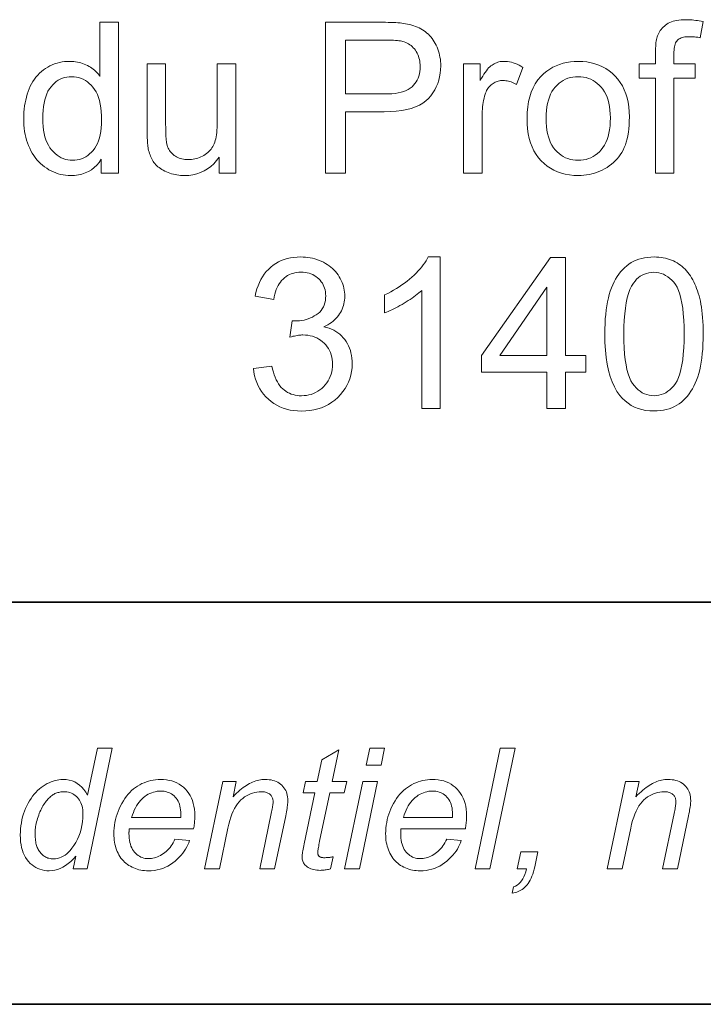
# Model space of a CAD drawing. Extents: x 10 to 410, y 10 to 287.
# Tile 8 of 23: x 317 to 329, y 10 to 26. Entities that reach past the tile are written whole.
import ezdxf

# ---------------------------------------------------------------- set-up
doc = ezdxf.new("R2010")
doc.units = 0

msp = doc.modelspace()

# ---------------------------------------------------------------- linework, layer by layer
at = {"color": 7, "lineweight": 35}
for p, q in [((409.96, 16.669), (269.696, 16.669)), ((365.393, 16.669), (269.696, 16.669)), ((10, 10), (410, 10))]:
    msp.add_line(p, q, dxfattribs=at)
at = {"color": 7, "lineweight": 13}
for points in [[(318.527, 23.78), (318.527, 24.009), (318.491, 23.958), (318.452, 23.912), (318.409, 23.871), (318.363, 23.836), (318.314, 23.807), (318.262, 23.782), (318.206, 23.764), (318.148, 23.75), (318.086, 23.742), (318.02, 23.739), (317.978, 23.74), (317.935, 23.744), (317.894, 23.75), (317.853, 23.758), (317.813, 23.769), (317.773, 23.782), (317.734, 23.798), (317.696, 23.816), (317.659, 23.836), (317.622, 23.859), (317.587, 23.883), (317.553, 23.91), (317.521, 23.939), (317.49, 23.969), (317.461, 24.002), (317.434, 24.036), (317.408, 24.072), (317.384, 24.11), (317.362, 24.15), (317.341, 24.192), (317.322, 24.235), (317.305, 24.28), (317.29, 24.326), (317.277, 24.373), (317.266, 24.422), (317.257, 24.472), (317.25, 24.523), (317.245, 24.575), (317.242, 24.629), (317.241, 24.684), (317.242, 24.738), (317.245, 24.79), (317.249, 24.842), (317.256, 24.893), (317.264, 24.943), (317.274, 24.991), (317.285, 25.039), (317.299, 25.086), (317.314, 25.131), (317.332, 25.176), (317.35, 25.219), (317.371, 25.26), (317.394, 25.299), (317.418, 25.336), (317.444, 25.371), (317.473, 25.404), (317.502, 25.435), (317.534, 25.463), (317.567, 25.49), (317.603, 25.515), (317.639, 25.537), (317.677, 25.557), (317.715, 25.575), (317.754, 25.59), (317.794, 25.603), (317.835, 25.613), (317.877, 25.622), (317.919, 25.627), (317.963, 25.631), (318.007, 25.632), (318.039, 25.631), (318.071, 25.629), (318.102, 25.626), (318.132, 25.621), (318.162, 25.615), (318.19, 25.607), (318.218, 25.598), (318.246, 25.588), (318.272, 25.576), (318.298, 25.563), (318.324, 25.549), (318.348, 25.534), (318.371, 25.518), (318.393, 25.501), (318.414, 25.484), (318.435, 25.465), (318.454, 25.446), (318.473, 25.426), (318.49, 25.405), (318.506, 25.383), (318.506, 26.28), (318.812, 26.28), (318.812, 23.78)], [(322.246, 23.78), (322.246, 26.28), (323.189, 26.28), (323.238, 26.28), (323.284, 26.279), (323.328, 26.278), (323.37, 26.276), (323.409, 26.274), (323.446, 26.272), (323.48, 26.268), (323.512, 26.265), (323.542, 26.261), (323.57, 26.256), (323.606, 26.25), (323.641, 26.242), (323.675, 26.233), (323.707, 26.223), (323.739, 26.212), (323.769, 26.2), (323.798, 26.186), (323.826, 26.172), (323.853, 26.156), (323.878, 26.14), (323.903, 26.122), (323.926, 26.102), (323.949, 26.082), (323.97, 26.06), (323.991, 26.036), (324.01, 26.011), (324.029, 25.985), (324.046, 25.958), (324.063, 25.929), (324.079, 25.898), (324.093, 25.867), (324.106, 25.835), (324.117, 25.802), (324.127, 25.769), (324.136, 25.735), (324.142, 25.701), (324.148, 25.666), (324.151, 25.63), (324.154, 25.594), (324.155, 25.557), (324.152, 25.494), (324.146, 25.434), (324.136, 25.375), (324.122, 25.318), (324.104, 25.263), (324.081, 25.21), (324.055, 25.159), (324.025, 25.11), (323.99, 25.063), (323.952, 25.017), (323.908, 24.975), (323.857, 24.938), (323.8, 24.905), (323.737, 24.876), (323.667, 24.852), (323.59, 24.832), (323.507, 24.816), (323.417, 24.805), (323.321, 24.799), (323.218, 24.797), (322.577, 24.797), (322.577, 23.78)], [(327.715, 23.78), (327.715, 25.353), (327.444, 25.353), (327.444, 25.591), (327.715, 25.591), (327.715, 25.784), (327.716, 25.82), (327.717, 25.853), (327.718, 25.885), (327.72, 25.915), (327.723, 25.943), (327.727, 25.969), (327.731, 25.993), (327.736, 26.016), (327.741, 26.036), (327.748, 26.055), (327.757, 26.079), (327.768, 26.101), (327.78, 26.123), (327.794, 26.143), (327.809, 26.163), (327.825, 26.182), (327.843, 26.2), (327.862, 26.217), (327.882, 26.233), (327.904, 26.249), (327.927, 26.263), (327.952, 26.275), (327.979, 26.286), (328.007, 26.296), (328.038, 26.304), (328.07, 26.311), (328.104, 26.316), (328.14, 26.32), (328.177, 26.322), (328.217, 26.323), (328.243, 26.323), (328.27, 26.322), (328.297, 26.32), (328.325, 26.318), (328.353, 26.315), (328.382, 26.312), (328.411, 26.308), (328.441, 26.303), (328.472, 26.298), (328.503, 26.292), (328.457, 26.024), (328.438, 26.028), (328.419, 26.031), (328.401, 26.033), (328.382, 26.035), (328.364, 26.037), (328.346, 26.039), (328.328, 26.04), (328.311, 26.041), (328.293, 26.041), (328.276, 26.041), (328.249, 26.041), (328.224, 26.039), (328.2, 26.036), (328.177, 26.032), (328.157, 26.027), (328.138, 26.02), (328.121, 26.012), (328.105, 26.003), (328.091, 25.993), (328.078, 25.982), (328.067, 25.969), (328.058, 25.954), (328.049, 25.937), (328.041, 25.917), (328.035, 25.896), (328.03, 25.873), (328.026, 25.847), (328.023, 25.82), (328.021, 25.79), (328.02, 25.758), (328.02, 25.591), (328.373, 25.591), (328.373, 25.353), (328.02, 25.353), (328.02, 23.78)], [(322.577, 25.092), (323.223, 25.092), (323.286, 25.093), (323.344, 25.096), (323.399, 25.102), (323.45, 25.111), (323.498, 25.121), (323.541, 25.135), (323.581, 25.15), (323.617, 25.168), (323.65, 25.188), (323.679, 25.211), (323.704, 25.236), (323.727, 25.263), (323.747, 25.291), (323.765, 25.322), (323.78, 25.355), (323.792, 25.389), (323.801, 25.426), (323.808, 25.464), (323.812, 25.505), (323.813, 25.547), (323.813, 25.578), (323.81, 25.608), (323.806, 25.637), (323.801, 25.665), (323.794, 25.693), (323.785, 25.719), (323.775, 25.744), (323.763, 25.769), (323.749, 25.793), (323.734, 25.815), (323.718, 25.837), (323.7, 25.857), (323.682, 25.876), (323.663, 25.893), (323.642, 25.908), (323.621, 25.922), (323.598, 25.935), (323.575, 25.946), (323.551, 25.955), (323.525, 25.963), (323.507, 25.967), (323.486, 25.971), (323.462, 25.974), (323.436, 25.977), (323.406, 25.98), (323.374, 25.982), (323.339, 25.983), (323.301, 25.984), (323.26, 25.985), (323.217, 25.985), (322.577, 25.985)], [(324.533, 23.78), (324.533, 25.591), (324.809, 25.591), (324.809, 25.317), (324.83, 25.354), (324.851, 25.389), (324.871, 25.42), (324.891, 25.45), (324.911, 25.477), (324.93, 25.501), (324.949, 25.522), (324.968, 25.541), (324.987, 25.557), (325.005, 25.571), (325.023, 25.582), (325.041, 25.593), (325.06, 25.602), (325.079, 25.61), (325.099, 25.617), (325.118, 25.622), (325.139, 25.627), (325.159, 25.63), (325.18, 25.632), (325.202, 25.632), (325.233, 25.631), (325.264, 25.628), (325.295, 25.623), (325.327, 25.616), (325.358, 25.607), (325.39, 25.597), (325.421, 25.584), (325.453, 25.569), (325.485, 25.552), (325.517, 25.533), (325.411, 25.248), (325.389, 25.261), (325.366, 25.272), (325.344, 25.282), (325.321, 25.291), (325.299, 25.298), (325.276, 25.304), (325.254, 25.309), (325.231, 25.312), (325.209, 25.314), (325.186, 25.315), (325.166, 25.314), (325.147, 25.313), (325.128, 25.31), (325.109, 25.305), (325.091, 25.3), (325.073, 25.293), (325.055, 25.285), (325.038, 25.276), (325.022, 25.266), (325.005, 25.254), (324.99, 25.242), (324.975, 25.228), (324.962, 25.214), (324.949, 25.199), (324.937, 25.182), (324.926, 25.165), (324.916, 25.147), (324.907, 25.128), (324.898, 25.107), (324.891, 25.086), (324.881, 25.053), (324.873, 25.02), (324.865, 24.985), (324.858, 24.951), (324.853, 24.915), (324.848, 24.879), (324.845, 24.842), (324.842, 24.805), (324.841, 24.767), (324.84, 24.728), (324.84, 23.78)], [(325.585, 24.686), (325.588, 24.784), (325.596, 24.877), (325.61, 24.964), (325.63, 25.046), (325.655, 25.124), (325.686, 25.195), (325.722, 25.262), (325.764, 25.324), (325.812, 25.38), (325.865, 25.431), (325.913, 25.469), (325.962, 25.503), (326.014, 25.534), (326.068, 25.56), (326.124, 25.582), (326.182, 25.6), (326.242, 25.614), (326.304, 25.624), (326.368, 25.63), (326.435, 25.632), (326.508, 25.63), (326.578, 25.622), (326.646, 25.61), (326.711, 25.593), (326.774, 25.571), (326.834, 25.544), (326.891, 25.512), (326.945, 25.476), (326.996, 25.434), (327.045, 25.387), (327.09, 25.337), (327.13, 25.282), (327.166, 25.224), (327.197, 25.162), (327.223, 25.096), (327.244, 25.027), (327.261, 24.953), (327.273, 24.876), (327.28, 24.796), (327.282, 24.711), (327.281, 24.643), (327.278, 24.577), (327.273, 24.515), (327.265, 24.456), (327.256, 24.399), (327.244, 24.346), (327.231, 24.295), (327.215, 24.247), (327.197, 24.203), (327.177, 24.161), (327.155, 24.122), (327.131, 24.085), (327.106, 24.049), (327.078, 24.015), (327.048, 23.983), (327.017, 23.953), (326.984, 23.925), (326.948, 23.898), (326.911, 23.873), (326.872, 23.85), (326.831, 23.829), (326.79, 23.81), (326.748, 23.794), (326.706, 23.779), (326.662, 23.767), (326.618, 23.757), (326.573, 23.749), (326.528, 23.744), (326.482, 23.74), (326.435, 23.739), (326.36, 23.742), (326.288, 23.749), (326.219, 23.761), (326.154, 23.778), (326.091, 23.8), (326.031, 23.827), (325.974, 23.859), (325.919, 23.895), (325.868, 23.937), (325.82, 23.983), (325.775, 24.034), (325.735, 24.089), (325.7, 24.149), (325.67, 24.213), (325.644, 24.281), (325.623, 24.353), (325.606, 24.43), (325.595, 24.511), (325.588, 24.596)], [(320.481, 23.78), (320.481, 24.046), (320.437, 23.988), (320.391, 23.936), (320.341, 23.89), (320.288, 23.85), (320.232, 23.816), (320.173, 23.788), (320.111, 23.767), (320.046, 23.752), (319.978, 23.742), (319.907, 23.739), (319.875, 23.74), (319.843, 23.742), (319.812, 23.745), (319.782, 23.749), (319.752, 23.755), (319.722, 23.761), (319.693, 23.769), (319.664, 23.779), (319.635, 23.789), (319.607, 23.801), (319.58, 23.813), (319.555, 23.826), (319.53, 23.84), (319.508, 23.855), (319.486, 23.87), (319.466, 23.886), (319.448, 23.902), (319.431, 23.919), (319.415, 23.937), (319.401, 23.955), (319.388, 23.974), (319.376, 23.994), (319.364, 24.015), (319.353, 24.036), (319.344, 24.058), (319.335, 24.082), (319.326, 24.106), (319.319, 24.13), (319.312, 24.156), (319.306, 24.183), (319.303, 24.202), (319.3, 24.223), (319.297, 24.246), (319.294, 24.272), (319.292, 24.299), (319.291, 24.329), (319.289, 24.361), (319.288, 24.395), (319.288, 24.431), (319.288, 24.469), (319.288, 25.591), (319.594, 25.591), (319.594, 24.587), (319.595, 24.54), (319.595, 24.497), (319.596, 24.457), (319.597, 24.42), (319.599, 24.386), (319.601, 24.355), (319.604, 24.327), (319.606, 24.303), (319.61, 24.281), (319.613, 24.263), (319.62, 24.239), (319.627, 24.216), (319.636, 24.195), (319.647, 24.174), (319.658, 24.155), (319.671, 24.136), (319.686, 24.119), (319.701, 24.102), (319.718, 24.087), (319.736, 24.073), (319.755, 24.06), (319.775, 24.048), (319.796, 24.037), (319.818, 24.028), (319.841, 24.021), (319.865, 24.015), (319.889, 24.01), (319.914, 24.006), (319.941, 24.004), (319.968, 24.004), (319.995, 24.004), (320.023, 24.006), (320.049, 24.01), (320.076, 24.015), (320.102, 24.021), (320.128, 24.029), (320.153, 24.038), (320.178, 24.049), (320.203, 24.061), (320.227, 24.074), (320.251, 24.089), (320.273, 24.105), (320.293, 24.121), (320.313, 24.139), (320.331, 24.158), (320.347, 24.178), (320.362, 24.199), (320.376, 24.22), (320.388, 24.243), (320.399, 24.267), (320.408, 24.293), (320.417, 24.32), (320.424, 24.35), (320.431, 24.382), (320.436, 24.416), (320.441, 24.453), (320.444, 24.492), (320.447, 24.533), (320.448, 24.576), (320.449, 24.621), (320.449, 25.591), (320.756, 25.591), (320.756, 23.78)], [(317.557, 24.684), (317.558, 24.616), (317.562, 24.552), (317.57, 24.491), (317.58, 24.434), (317.593, 24.38), (317.609, 24.33), (317.628, 24.283), (317.65, 24.24), (317.675, 24.2), (317.703, 24.164), (317.733, 24.131), (317.764, 24.102), (317.796, 24.076), (317.829, 24.054), (317.863, 24.035), (317.898, 24.019), (317.935, 24.007), (317.972, 23.999), (318.01, 23.993), (318.049, 23.992), (318.089, 23.993), (318.128, 23.998), (318.165, 24.006), (318.201, 24.018), (318.236, 24.033), (318.269, 24.051), (318.302, 24.072), (318.333, 24.097), (318.363, 24.125), (318.391, 24.156), (318.418, 24.191), (318.442, 24.229), (318.463, 24.271), (318.481, 24.316), (318.497, 24.364), (318.51, 24.416), (318.519, 24.471), (318.526, 24.53), (318.531, 24.593), (318.532, 24.658), (318.531, 24.731), (318.526, 24.799), (318.519, 24.864), (318.509, 24.924), (318.496, 24.981), (318.48, 25.033), (318.462, 25.082), (318.44, 25.127), (318.416, 25.167), (318.389, 25.204), (318.359, 25.237), (318.329, 25.267), (318.297, 25.293), (318.264, 25.315), (318.229, 25.335), (318.193, 25.35), (318.156, 25.362), (318.117, 25.371), (318.077, 25.376), (318.036, 25.378), (317.996, 25.376), (317.957, 25.371), (317.919, 25.363), (317.883, 25.351), (317.848, 25.336), (317.814, 25.318), (317.782, 25.296), (317.751, 25.271), (317.722, 25.243), (317.694, 25.211), (317.668, 25.176), (317.644, 25.136), (317.624, 25.093), (317.606, 25.046), (317.591, 24.996), (317.579, 24.941), (317.569, 24.883), (317.562, 24.82), (317.558, 24.754)], [(325.901, 24.686), (325.902, 24.618), (325.907, 24.554), (325.914, 24.493), (325.925, 24.435), (325.939, 24.382), (325.955, 24.331), (325.975, 24.284), (325.998, 24.241), (326.024, 24.201), (326.053, 24.165), (326.084, 24.132), (326.116, 24.102), (326.151, 24.076), (326.186, 24.054), (326.224, 24.035), (326.263, 24.019), (326.303, 24.007), (326.346, 23.999), (326.389, 23.993), (326.435, 23.992), (326.479, 23.993), (326.523, 23.999), (326.565, 24.007), (326.605, 24.019), (326.644, 24.035), (326.681, 24.054), (326.717, 24.077), (326.751, 24.103), (326.784, 24.133), (326.815, 24.166), (326.844, 24.202), (326.869, 24.242), (326.892, 24.286), (326.912, 24.334), (326.929, 24.385), (326.942, 24.44), (326.953, 24.499), (326.961, 24.561), (326.965, 24.626), (326.967, 24.696), (326.965, 24.762), (326.96, 24.824), (326.953, 24.883), (326.942, 24.939), (326.928, 24.991), (326.912, 25.04), (326.892, 25.086), (326.869, 25.129), (326.843, 25.169), (326.814, 25.205), (326.783, 25.238), (326.75, 25.267), (326.716, 25.293), (326.68, 25.316), (326.643, 25.335), (326.604, 25.35), (326.564, 25.363), (326.522, 25.371), (326.479, 25.376), (326.435, 25.378), (326.389, 25.376), (326.346, 25.371), (326.303, 25.363), (326.263, 25.351), (326.224, 25.335), (326.186, 25.316), (326.151, 25.294), (326.116, 25.268), (326.084, 25.239), (326.053, 25.206), (326.024, 25.17), (325.998, 25.13), (325.975, 25.087), (325.955, 25.04), (325.939, 24.99), (325.925, 24.936), (325.914, 24.879), (325.907, 24.818), (325.902, 24.754)], [(321.049, 20.538), (321.356, 20.579), (321.367, 20.529), (321.38, 20.481), (321.394, 20.436), (321.41, 20.394), (321.427, 20.355), (321.446, 20.319), (321.466, 20.285), (321.488, 20.255), (321.511, 20.228), (321.536, 20.203), (321.562, 20.181), (321.589, 20.162), (321.617, 20.145), (321.646, 20.13), (321.677, 20.117), (321.708, 20.107), (321.741, 20.099), (321.775, 20.093), (321.81, 20.089), (321.846, 20.088), (321.888, 20.09), (321.929, 20.094), (321.969, 20.102), (322.008, 20.112), (322.045, 20.126), (322.081, 20.142), (322.116, 20.162), (322.149, 20.184), (322.181, 20.21), (322.211, 20.238), (322.24, 20.269), (322.265, 20.301), (322.287, 20.335), (322.307, 20.37), (322.323, 20.406), (322.337, 20.444), (322.347, 20.483), (322.355, 20.524), (322.359, 20.566), (322.361, 20.61), (322.359, 20.652), (322.355, 20.692), (322.348, 20.73), (322.338, 20.767), (322.326, 20.803), (322.311, 20.837), (322.293, 20.87), (322.272, 20.901), (322.249, 20.931), (322.222, 20.959), (322.194, 20.985), (322.164, 21.008), (322.133, 21.029), (322.1, 21.047), (322.065, 21.062), (322.03, 21.074), (321.992, 21.084), (321.953, 21.091), (321.913, 21.095), (321.871, 21.096), (321.853, 21.096), (321.835, 21.095), (321.815, 21.093), (321.795, 21.091), (321.773, 21.087), (321.751, 21.084), (321.728, 21.079), (321.705, 21.074), (321.68, 21.068), (321.655, 21.062), (321.689, 21.331), (321.695, 21.331), (321.7, 21.33), (321.706, 21.33), (321.711, 21.329), (321.716, 21.329), (321.721, 21.328), (321.726, 21.328), (321.73, 21.328), (321.734, 21.328), (321.738, 21.328), (321.777, 21.329), (321.815, 21.332), (321.852, 21.337), (321.889, 21.344), (321.924, 21.354), (321.959, 21.365), (321.993, 21.378), (322.027, 21.393), (322.059, 21.411), (322.091, 21.43), (322.121, 21.452), (322.148, 21.476), (322.171, 21.502), (322.191, 21.53), (322.209, 21.56), (322.223, 21.593), (322.234, 21.628), (322.242, 21.665), (322.246, 21.704), (322.248, 21.746), (322.247, 21.779), (322.243, 21.811), (322.238, 21.842), (322.23, 21.872), (322.219, 21.9), (322.207, 21.927), (322.192, 21.954), (322.175, 21.979), (322.155, 22.003), (322.134, 22.025), (322.11, 22.046), (322.085, 22.065), (322.059, 22.082), (322.032, 22.096), (322.003, 22.109), (321.973, 22.119), (321.941, 22.126), (321.908, 22.132), (321.874, 22.135), (321.839, 22.136), (321.803, 22.135), (321.769, 22.132), (321.737, 22.126), (321.705, 22.118), (321.675, 22.108), (321.645, 22.096), (321.617, 22.081), (321.59, 22.064), (321.565, 22.045), (321.54, 22.024), (321.517, 22), (321.496, 21.974), (321.476, 21.946), (321.458, 21.916), (321.442, 21.883), (321.428, 21.848), (321.415, 21.811), (321.404, 21.772), (321.394, 21.73), (321.387, 21.686), (321.08, 21.741), (321.092, 21.801), (321.108, 21.859), (321.126, 21.913), (321.148, 21.965), (321.172, 22.015), (321.199, 22.061), (321.229, 22.105), (321.262, 22.146), (321.297, 22.184), (321.336, 22.219), (321.376, 22.251), (321.419, 22.28), (321.464, 22.306), (321.511, 22.328), (321.559, 22.346), (321.61, 22.362), (321.663, 22.373), (321.717, 22.382), (321.773, 22.387), (321.832, 22.389), (321.872, 22.388), (321.912, 22.385), (321.952, 22.381), (321.99, 22.375), (322.028, 22.367), (322.066, 22.357), (322.102, 22.346), (322.139, 22.332), (322.174, 22.318), (322.209, 22.301), (322.242, 22.283), (322.274, 22.263), (322.305, 22.242), (322.334, 22.22), (322.361, 22.197), (322.386, 22.172), (322.41, 22.147), (322.432, 22.119), (322.453, 22.091), (322.472, 22.061), (322.49, 22.031), (322.505, 22), (322.519, 21.968), (322.531, 21.937), (322.541, 21.905), (322.549, 21.872), (322.555, 21.84), (322.56, 21.806), (322.563, 21.773), (322.563, 21.739), (322.563, 21.707), (322.56, 21.675), (322.556, 21.644), (322.55, 21.614), (322.542, 21.584), (322.532, 21.555), (322.521, 21.526), (322.508, 21.498), (322.493, 21.471), (322.476, 21.444), (322.458, 21.418), (322.438, 21.393), (322.417, 21.369), (322.394, 21.346), (322.369, 21.325), (322.342, 21.304), (322.314, 21.284), (322.284, 21.266), (322.252, 21.249), (322.219, 21.232), (322.262, 21.221), (322.304, 21.208), (322.343, 21.192), (322.38, 21.174), (322.416, 21.154), (322.449, 21.131), (322.481, 21.107), (322.51, 21.08), (322.538, 21.051), (322.563, 21.02), (322.587, 20.987), (322.608, 20.952), (322.626, 20.916), (322.642, 20.878), (322.656, 20.839), (322.667, 20.798), (322.675, 20.755), (322.681, 20.71), (322.685, 20.664), (322.686, 20.617), (322.684, 20.552), (322.677, 20.49), (322.665, 20.429), (322.648, 20.371), (322.627, 20.314), (322.6, 20.26), (322.569, 20.207), (322.533, 20.157), (322.493, 20.108), (322.447, 20.062), (322.398, 20.018), (322.347, 19.98), (322.293, 19.946), (322.236, 19.916), (322.177, 19.891), (322.116, 19.871), (322.051, 19.855), (321.985, 19.843), (321.916, 19.836), (321.844, 19.834), (321.779, 19.836), (321.717, 19.842), (321.656, 19.852), (321.598, 19.865), (321.543, 19.883), (321.489, 19.905), (321.438, 19.93), (321.389, 19.96), (321.342, 19.993), (321.297, 20.03), (321.256, 20.071), (321.218, 20.113), (321.184, 20.158), (321.153, 20.206), (321.126, 20.255), (321.104, 20.307), (321.084, 20.362), (321.069, 20.418), (321.057, 20.477)], [(324.146, 19.878), (323.839, 19.878), (323.839, 21.834), (323.816, 21.813), (323.792, 21.792), (323.766, 21.771), (323.739, 21.75), (323.711, 21.729), (323.681, 21.708), (323.65, 21.686), (323.617, 21.665), (323.584, 21.644), (323.548, 21.623), (323.513, 21.602), (323.478, 21.583), (323.444, 21.564), (323.41, 21.547), (323.378, 21.53), (323.346, 21.515), (323.314, 21.501), (323.284, 21.488), (323.254, 21.475), (323.225, 21.464), (323.225, 21.761), (323.276, 21.786), (323.326, 21.812), (323.374, 21.838), (323.421, 21.866), (323.466, 21.895), (323.511, 21.925), (323.554, 21.956), (323.596, 21.988), (323.636, 22.02), (323.675, 22.054), (323.713, 22.089), (323.748, 22.123), (323.781, 22.157), (323.811, 22.191), (323.84, 22.224), (323.866, 22.257), (323.89, 22.291), (323.912, 22.323), (323.931, 22.356), (323.948, 22.389), (324.146, 22.389)], [(325.916, 19.878), (325.916, 20.477), (324.832, 20.477), (324.832, 20.758), (325.972, 22.378), (326.223, 22.378), (326.223, 20.758), (326.561, 20.758), (326.561, 20.477), (326.223, 20.477), (326.223, 19.878)], [(326.875, 21.111), (326.875, 21.198), (326.878, 21.282), (326.883, 21.362), (326.889, 21.438), (326.897, 21.511), (326.907, 21.581), (326.919, 21.647), (326.933, 21.71), (326.948, 21.769), (326.966, 21.825), (326.985, 21.878), (327.006, 21.928), (327.028, 21.976), (327.053, 22.021), (327.079, 22.064), (327.107, 22.105), (327.137, 22.143), (327.168, 22.178), (327.202, 22.211), (327.237, 22.242), (327.274, 22.27), (327.313, 22.295), (327.353, 22.317), (327.396, 22.336), (327.44, 22.352), (327.486, 22.365), (327.534, 22.375), (327.584, 22.383), (327.636, 22.387), (327.69, 22.389), (327.729, 22.388), (327.768, 22.385), (327.806, 22.381), (327.843, 22.376), (327.879, 22.368), (327.913, 22.359), (327.947, 22.349), (327.98, 22.337), (328.012, 22.323), (328.043, 22.308), (328.072, 22.291), (328.101, 22.272), (328.129, 22.253), (328.156, 22.231), (328.181, 22.209), (328.206, 22.185), (328.229, 22.159), (328.252, 22.132), (328.273, 22.104), (328.293, 22.074), (328.313, 22.043), (328.331, 22.01), (328.349, 21.976), (328.366, 21.941), (328.382, 21.905), (328.397, 21.867), (328.411, 21.828), (328.424, 21.787), (328.437, 21.745), (328.449, 21.702), (328.459, 21.657), (328.469, 21.609), (328.477, 21.557), (328.485, 21.503), (328.491, 21.445), (328.496, 21.384), (328.5, 21.321), (328.503, 21.254), (328.504, 21.184), (328.505, 21.111), (328.504, 21.025), (328.501, 20.942), (328.497, 20.863), (328.49, 20.787), (328.482, 20.714), (328.472, 20.644), (328.461, 20.579), (328.447, 20.516), (328.432, 20.457), (328.414, 20.401), (328.395, 20.348), (328.375, 20.298), (328.352, 20.25), (328.328, 20.205), (328.302, 20.162), (328.274, 20.121), (328.244, 20.083), (328.212, 20.047), (328.179, 20.014), (328.144, 19.983), (328.107, 19.955), (328.068, 19.93), (328.028, 19.908), (327.985, 19.889), (327.941, 19.873), (327.894, 19.859), (327.846, 19.849), (327.796, 19.842), (327.744, 19.837), (327.69, 19.836), (327.619, 19.838), (327.551, 19.846), (327.487, 19.859), (327.425, 19.877), (327.367, 19.901), (327.312, 19.929), (327.26, 19.963), (327.211, 20.002), (327.165, 20.046), (327.122, 20.095), (327.075, 20.161), (327.033, 20.236), (326.996, 20.318), (326.964, 20.407), (326.936, 20.505), (326.914, 20.611), (326.897, 20.724), (326.884, 20.845), (326.877, 20.974)], [(327.19, 21.111), (327.191, 20.992), (327.196, 20.882), (327.203, 20.779), (327.213, 20.685), (327.226, 20.599), (327.242, 20.521), (327.261, 20.451), (327.282, 20.39), (327.307, 20.337), (327.334, 20.292), (327.364, 20.253), (327.394, 20.219), (327.427, 20.188), (327.46, 20.162), (327.495, 20.139), (327.531, 20.121), (327.569, 20.107), (327.608, 20.096), (327.648, 20.09), (327.69, 20.088), (327.731, 20.09), (327.772, 20.096), (327.81, 20.107), (327.848, 20.121), (327.884, 20.139), (327.919, 20.162), (327.953, 20.188), (327.985, 20.219), (328.016, 20.254), (328.045, 20.293), (328.073, 20.338), (328.097, 20.391), (328.119, 20.452), (328.137, 20.522), (328.153, 20.6), (328.166, 20.686), (328.176, 20.78), (328.184, 20.882), (328.188, 20.993), (328.189, 21.111), (328.188, 21.231), (328.184, 21.342), (328.176, 21.444), (328.166, 21.539), (328.153, 21.625), (328.137, 21.703), (328.119, 21.773), (328.097, 21.834), (328.073, 21.887), (328.045, 21.932), (328.016, 21.97), (327.985, 22.005), (327.952, 22.035), (327.919, 22.062), (327.883, 22.084), (327.847, 22.102), (327.809, 22.116), (327.769, 22.126), (327.728, 22.133), (327.686, 22.135), (327.645, 22.133), (327.605, 22.127), (327.567, 22.118), (327.531, 22.106), (327.496, 22.09), (327.463, 22.07), (327.432, 22.047), (327.402, 22.02), (327.375, 21.99), (327.349, 21.956), (327.318, 21.906), (327.291, 21.849), (327.268, 21.784), (327.247, 21.711), (327.23, 21.63), (327.215, 21.542), (327.204, 21.446), (327.196, 21.342), (327.192, 21.231)], [(325.916, 20.758), (325.916, 21.886), (325.133, 20.758)], [(318.107, 12.456), (318.065, 12.41), (318.022, 12.369), (317.979, 12.332), (317.935, 12.301), (317.891, 12.274), (317.847, 12.252), (317.802, 12.235), (317.757, 12.223), (317.711, 12.216), (317.665, 12.213), (317.625, 12.215), (317.586, 12.219), (317.548, 12.227), (317.511, 12.238), (317.476, 12.251), (317.443, 12.268), (317.411, 12.288), (317.38, 12.311), (317.35, 12.336), (317.322, 12.365), (317.296, 12.397), (317.273, 12.432), (317.252, 12.469), (317.234, 12.509), (317.219, 12.552), (317.207, 12.597), (317.197, 12.645), (317.19, 12.696), (317.186, 12.75), (317.185, 12.807), (317.186, 12.859), (317.189, 12.911), (317.195, 12.961), (317.202, 13.011), (317.212, 13.06), (317.224, 13.108), (317.238, 13.155), (317.254, 13.201), (317.273, 13.246), (317.293, 13.29), (317.316, 13.333), (317.339, 13.373), (317.363, 13.412), (317.389, 13.448), (317.416, 13.482), (317.443, 13.513), (317.472, 13.543), (317.502, 13.57), (317.533, 13.595), (317.565, 13.618), (317.598, 13.639), (317.63, 13.658), (317.663, 13.674), (317.695, 13.688), (317.728, 13.7), (317.761, 13.71), (317.794, 13.718), (317.826, 13.723), (317.859, 13.726), (317.892, 13.727), (317.944, 13.725), (317.994, 13.717), (318.042, 13.704), (318.087, 13.686), (318.129, 13.662), (318.168, 13.634), (318.205, 13.6), (318.239, 13.561), (318.271, 13.516), (318.3, 13.467), (318.463, 14.246), (318.709, 14.246), (318.291, 12.246), (318.064, 12.246)], [(322.369, 12.446), (322.328, 12.245), (322.311, 12.24), (322.293, 12.236), (322.276, 12.233), (322.258, 12.23), (322.241, 12.227), (322.224, 12.225), (322.207, 12.223), (322.19, 12.222), (322.173, 12.222), (322.156, 12.221), (322.128, 12.222), (322.1, 12.224), (322.073, 12.228), (322.048, 12.233), (322.024, 12.239), (322.001, 12.247), (321.979, 12.257), (321.959, 12.268), (321.94, 12.28), (321.922, 12.294), (321.909, 12.305), (321.898, 12.317), (321.888, 12.33), (321.88, 12.344), (321.873, 12.358), (321.867, 12.373), (321.862, 12.389), (321.859, 12.406), (321.857, 12.424), (321.856, 12.442), (321.857, 12.453), (321.858, 12.466), (321.859, 12.482), (321.862, 12.5), (321.865, 12.521), (321.869, 12.544), (321.874, 12.57), (321.879, 12.598), (321.885, 12.629), (321.892, 12.662), (322.068, 13.504), (321.873, 13.504), (321.912, 13.695), (322.107, 13.695), (322.182, 14.051), (322.465, 14.221), (322.354, 13.695), (322.597, 13.695), (322.556, 13.504), (322.315, 13.504), (322.147, 12.703), (322.141, 12.674), (322.136, 12.647), (322.131, 12.622), (322.127, 12.6), (322.123, 12.581), (322.12, 12.564), (322.118, 12.549), (322.117, 12.537), (322.116, 12.527), (322.115, 12.52), (322.116, 12.512), (322.116, 12.503), (322.118, 12.496), (322.119, 12.488), (322.122, 12.482), (322.125, 12.475), (322.128, 12.469), (322.132, 12.463), (322.136, 12.458), (322.141, 12.453), (322.146, 12.449), (322.152, 12.445), (322.159, 12.441), (322.166, 12.438), (322.174, 12.436), (322.182, 12.434), (322.192, 12.432), (322.202, 12.431), (322.212, 12.43), (322.223, 12.43), (322.239, 12.43), (322.255, 12.431), (322.271, 12.432), (322.286, 12.433), (322.301, 12.434), (322.315, 12.436), (322.329, 12.438), (322.343, 12.441), (322.356, 12.443)], [(322.919, 13.966), (322.978, 14.246), (323.223, 14.246), (323.165, 13.966)], [(324.724, 12.246), (325.141, 14.246), (325.388, 14.246), (324.971, 12.246)], [(319.748, 12.738), (319.989, 12.714), (319.977, 12.678), (319.962, 12.643), (319.945, 12.608), (319.926, 12.574), (319.903, 12.54), (319.878, 12.506), (319.85, 12.472), (319.82, 12.439), (319.786, 12.407), (319.75, 12.374), (319.713, 12.344), (319.673, 12.316), (319.632, 12.292), (319.59, 12.271), (319.546, 12.253), (319.501, 12.239), (319.455, 12.228), (319.407, 12.22), (319.357, 12.215), (319.306, 12.213), (319.275, 12.214), (319.243, 12.216), (319.212, 12.22), (319.182, 12.225), (319.152, 12.232), (319.123, 12.24), (319.094, 12.25), (319.066, 12.261), (319.038, 12.273), (319.011, 12.288), (318.985, 12.303), (318.96, 12.32), (318.936, 12.338), (318.914, 12.358), (318.893, 12.379), (318.873, 12.401), (318.854, 12.425), (318.837, 12.45), (318.821, 12.476), (318.806, 12.504), (318.793, 12.533), (318.781, 12.562), (318.771, 12.592), (318.761, 12.624), (318.754, 12.656), (318.747, 12.688), (318.742, 12.722), (318.739, 12.756), (318.737, 12.791), (318.736, 12.827), (318.737, 12.874), (318.741, 12.921), (318.746, 12.968), (318.754, 13.015), (318.764, 13.061), (318.776, 13.107), (318.79, 13.152), (318.806, 13.198), (318.825, 13.243), (318.846, 13.288), (318.869, 13.331), (318.893, 13.372), (318.918, 13.411), (318.944, 13.448), (318.972, 13.482), (319.001, 13.514), (319.031, 13.544), (319.063, 13.571), (319.096, 13.596), (319.13, 13.619), (319.166, 13.64), (319.201, 13.658), (319.238, 13.674), (319.275, 13.688), (319.312, 13.7), (319.35, 13.71), (319.389, 13.718), (319.428, 13.723), (319.468, 13.726), (319.508, 13.727), (319.559, 13.726), (319.608, 13.721), (319.654, 13.713), (319.699, 13.702), (319.741, 13.687), (319.782, 13.67), (319.82, 13.649), (319.856, 13.624), (319.89, 13.597), (319.922, 13.567), (319.952, 13.533), (319.978, 13.497), (320.001, 13.459), (320.021, 13.419), (320.039, 13.376), (320.052, 13.331), (320.063, 13.284), (320.071, 13.234), (320.076, 13.182), (320.077, 13.127), (320.077, 13.106), (320.076, 13.084), (320.076, 13.063), (320.074, 13.041), (320.072, 13.019), (320.07, 12.998), (320.068, 12.976), (320.065, 12.953), (320.062, 12.931), (320.058, 12.909), (318.991, 12.909), (318.99, 12.901), (318.989, 12.892), (318.989, 12.884), (318.988, 12.876), (318.987, 12.869), (318.987, 12.861), (318.986, 12.854), (318.986, 12.847), (318.986, 12.839), (318.986, 12.833), (318.987, 12.793), (318.99, 12.755), (318.994, 12.719), (319.001, 12.685), (319.009, 12.653), (319.019, 12.623), (319.032, 12.595), (319.046, 12.569), (319.062, 12.545), (319.079, 12.522), (319.098, 12.502), (319.118, 12.484), (319.139, 12.468), (319.161, 12.454), (319.183, 12.442), (319.206, 12.432), (319.23, 12.425), (319.255, 12.419), (319.281, 12.416), (319.308, 12.415), (319.333, 12.416), (319.358, 12.418), (319.384, 12.423), (319.409, 12.428), (319.434, 12.436), (319.459, 12.445), (319.483, 12.456), (319.508, 12.468), (319.533, 12.482), (319.557, 12.498), (319.581, 12.516), (319.604, 12.535), (319.626, 12.555), (319.647, 12.577), (319.667, 12.6), (319.685, 12.625), (319.703, 12.651), (319.719, 12.679), (319.734, 12.708)], [(320.238, 12.246), (320.541, 13.695), (320.765, 13.695), (320.712, 13.442), (320.741, 13.471), (320.769, 13.499), (320.797, 13.524), (320.825, 13.548), (320.853, 13.571), (320.88, 13.592), (320.907, 13.611), (320.933, 13.629), (320.959, 13.645), (320.984, 13.659), (321.01, 13.672), (321.035, 13.684), (321.061, 13.694), (321.087, 13.703), (321.113, 13.71), (321.139, 13.717), (321.165, 13.721), (321.191, 13.725), (321.217, 13.727), (321.244, 13.727), (321.278, 13.727), (321.311, 13.724), (321.342, 13.719), (321.372, 13.712), (321.401, 13.704), (321.428, 13.693), (321.453, 13.681), (321.477, 13.666), (321.499, 13.65), (321.52, 13.632), (321.539, 13.612), (321.556, 13.591), (321.571, 13.569), (321.584, 13.545), (321.595, 13.52), (321.604, 13.494), (321.611, 13.467), (321.616, 13.438), (321.619, 13.408), (321.62, 13.377), (321.62, 13.36), (321.619, 13.341), (321.617, 13.32), (321.615, 13.298), (321.611, 13.273), (321.607, 13.247), (321.603, 13.219), (321.598, 13.189), (321.591, 13.157), (321.585, 13.123), (321.401, 12.246), (321.154, 12.246), (321.346, 13.164), (321.351, 13.19), (321.356, 13.215), (321.361, 13.238), (321.364, 13.26), (321.367, 13.28), (321.37, 13.299), (321.372, 13.317), (321.374, 13.333), (321.374, 13.348), (321.375, 13.362), (321.374, 13.376), (321.373, 13.39), (321.37, 13.403), (321.367, 13.415), (321.362, 13.427), (321.357, 13.439), (321.35, 13.45), (321.343, 13.46), (321.334, 13.47), (321.325, 13.479), (321.314, 13.488), (321.303, 13.495), (321.291, 13.502), (321.278, 13.508), (321.264, 13.513), (321.249, 13.517), (321.233, 13.52), (321.217, 13.522), (321.199, 13.524), (321.181, 13.524), (321.143, 13.523), (321.107, 13.519), (321.071, 13.512), (321.036, 13.502), (321.002, 13.49), (320.968, 13.475), (320.936, 13.457), (320.904, 13.437), (320.873, 13.414), (320.843, 13.388), (320.814, 13.359), (320.787, 13.325), (320.762, 13.288), (320.737, 13.247), (320.715, 13.203), (320.694, 13.154), (320.674, 13.101), (320.657, 13.045), (320.64, 12.984), (320.626, 12.92), (320.485, 12.246)], [(324.253, 12.738), (324.493, 12.714), (324.482, 12.678), (324.467, 12.643), (324.45, 12.608), (324.43, 12.574), (324.408, 12.54), (324.383, 12.506), (324.355, 12.472), (324.324, 12.439), (324.291, 12.407), (324.255, 12.374), (324.217, 12.344), (324.178, 12.316), (324.137, 12.292), (324.095, 12.271), (324.051, 12.253), (324.006, 12.239), (323.959, 12.228), (323.911, 12.22), (323.862, 12.215), (323.811, 12.213), (323.779, 12.214), (323.748, 12.216), (323.717, 12.22), (323.687, 12.225), (323.657, 12.232), (323.628, 12.24), (323.599, 12.25), (323.571, 12.261), (323.543, 12.273), (323.516, 12.288), (323.49, 12.303), (323.465, 12.32), (323.441, 12.338), (323.419, 12.358), (323.397, 12.379), (323.378, 12.401), (323.359, 12.425), (323.342, 12.45), (323.326, 12.476), (323.311, 12.504), (323.298, 12.533), (323.286, 12.562), (323.275, 12.592), (323.266, 12.624), (323.259, 12.656), (323.252, 12.688), (323.247, 12.722), (323.244, 12.756), (323.242, 12.791), (323.241, 12.827), (323.242, 12.874), (323.245, 12.921), (323.251, 12.968), (323.259, 13.015), (323.268, 13.061), (323.28, 13.107), (323.295, 13.152), (323.311, 13.198), (323.33, 13.243), (323.351, 13.288), (323.373, 13.331), (323.397, 13.372), (323.422, 13.411), (323.449, 13.448), (323.477, 13.482), (323.506, 13.514), (323.536, 13.544), (323.568, 13.571), (323.601, 13.596), (323.635, 13.619), (323.67, 13.64), (323.706, 13.658), (323.743, 13.674), (323.78, 13.688), (323.817, 13.7), (323.855, 13.71), (323.894, 13.718), (323.933, 13.723), (323.973, 13.726), (324.013, 13.727), (324.064, 13.726), (324.113, 13.721), (324.159, 13.713), (324.204, 13.702), (324.246, 13.687), (324.287, 13.67), (324.325, 13.649), (324.361, 13.624), (324.395, 13.597), (324.427, 13.567), (324.457, 13.533), (324.483, 13.497), (324.506, 13.459), (324.526, 13.419), (324.543, 13.376), (324.557, 13.331), (324.568, 13.284), (324.576, 13.234), (324.58, 13.182), (324.582, 13.127), (324.582, 13.106), (324.581, 13.084), (324.58, 13.063), (324.579, 13.041), (324.577, 13.019), (324.575, 12.998), (324.573, 12.976), (324.57, 12.953), (324.567, 12.931), (324.563, 12.909), (323.496, 12.909), (323.495, 12.901), (323.494, 12.892), (323.493, 12.884), (323.493, 12.876), (323.492, 12.869), (323.491, 12.861), (323.491, 12.854), (323.491, 12.847), (323.491, 12.839), (323.491, 12.833), (323.492, 12.793), (323.494, 12.755), (323.499, 12.719), (323.506, 12.685), (323.514, 12.653), (323.524, 12.623), (323.536, 12.595), (323.55, 12.569), (323.566, 12.545), (323.584, 12.522), (323.603, 12.502), (323.623, 12.484), (323.644, 12.468), (323.665, 12.454), (323.688, 12.442), (323.711, 12.432), (323.735, 12.425), (323.76, 12.419), (323.786, 12.416), (323.813, 12.415), (323.838, 12.416), (323.863, 12.418), (323.888, 12.423), (323.913, 12.428), (323.938, 12.436), (323.963, 12.445), (323.988, 12.456), (324.013, 12.468), (324.038, 12.482), (324.062, 12.498), (324.086, 12.516), (324.109, 12.535), (324.131, 12.555), (324.152, 12.577), (324.171, 12.6), (324.19, 12.625), (324.207, 12.651), (324.224, 12.679), (324.239, 12.708)], [(326.916, 12.246), (327.219, 13.695), (327.443, 13.695), (327.39, 13.442), (327.419, 13.471), (327.447, 13.499), (327.476, 13.524), (327.503, 13.548), (327.531, 13.571), (327.558, 13.592), (327.585, 13.611), (327.611, 13.629), (327.637, 13.645), (327.663, 13.659), (327.688, 13.672), (327.713, 13.684), (327.739, 13.694), (327.765, 13.703), (327.791, 13.71), (327.817, 13.717), (327.843, 13.721), (327.869, 13.725), (327.895, 13.727), (327.922, 13.727), (327.956, 13.727), (327.989, 13.724), (328.021, 13.719), (328.05, 13.712), (328.079, 13.704), (328.106, 13.693), (328.131, 13.681), (328.155, 13.666), (328.177, 13.65), (328.198, 13.632), (328.217, 13.612), (328.234, 13.591), (328.249, 13.569), (328.262, 13.545), (328.273, 13.52), (328.282, 13.494), (328.289, 13.467), (328.294, 13.438), (328.297, 13.408), (328.298, 13.377), (328.298, 13.36), (328.297, 13.341), (328.295, 13.32), (328.293, 13.298), (328.289, 13.273), (328.285, 13.247), (328.281, 13.219), (328.276, 13.189), (328.27, 13.157), (328.263, 13.123), (328.079, 12.246), (327.832, 12.246), (328.024, 13.164), (328.029, 13.19), (328.034, 13.215), (328.039, 13.238), (328.042, 13.26), (328.046, 13.28), (328.048, 13.299), (328.05, 13.317), (328.052, 13.333), (328.052, 13.348), (328.053, 13.362), (328.052, 13.376), (328.051, 13.39), (328.048, 13.403), (328.045, 13.415), (328.04, 13.427), (328.035, 13.439), (328.028, 13.45), (328.021, 13.46), (328.012, 13.47), (328.003, 13.479), (327.992, 13.488), (327.981, 13.495), (327.969, 13.502), (327.956, 13.508), (327.942, 13.513), (327.927, 13.517), (327.911, 13.52), (327.895, 13.522), (327.877, 13.524), (327.859, 13.524), (327.821, 13.523), (327.785, 13.519), (327.749, 13.512), (327.714, 13.502), (327.68, 13.49), (327.646, 13.475), (327.614, 13.457), (327.582, 13.437), (327.551, 13.414), (327.521, 13.388), (327.492, 13.359), (327.465, 13.325), (327.44, 13.288), (327.415, 13.247), (327.393, 13.203), (327.372, 13.154), (327.353, 13.101), (327.335, 13.045), (327.318, 12.984), (327.304, 12.92), (327.163, 12.246)], [(322.559, 12.246), (322.862, 13.695), (323.109, 13.695), (322.806, 12.246)], [(317.431, 12.853), (317.431, 12.823), (317.432, 12.795), (317.433, 12.768), (317.435, 12.742), (317.438, 12.718), (317.441, 12.694), (317.445, 12.672), (317.45, 12.652), (317.455, 12.632), (317.461, 12.614), (317.467, 12.597), (317.474, 12.581), (317.482, 12.565), (317.491, 12.549), (317.501, 12.534), (317.512, 12.52), (317.523, 12.506), (317.536, 12.493), (317.549, 12.481), (317.563, 12.469), (317.578, 12.458), (317.593, 12.448), (317.609, 12.439), (317.625, 12.432), (317.642, 12.425), (317.66, 12.42), (317.678, 12.416), (317.697, 12.413), (317.716, 12.412), (317.736, 12.411), (317.769, 12.413), (317.802, 12.418), (317.834, 12.427), (317.865, 12.439), (317.896, 12.455), (317.926, 12.474), (317.956, 12.497), (317.985, 12.523), (318.013, 12.552), (318.04, 12.586), (318.075, 12.633), (318.106, 12.683), (318.134, 12.735), (318.157, 12.789), (318.178, 12.845), (318.194, 12.903), (318.207, 12.964), (318.216, 13.027), (318.221, 13.091), (318.223, 13.159), (318.222, 13.192), (318.22, 13.224), (318.215, 13.255), (318.209, 13.284), (318.201, 13.312), (318.191, 13.338), (318.179, 13.362), (318.166, 13.386), (318.15, 13.407), (318.133, 13.427), (318.115, 13.446), (318.095, 13.462), (318.075, 13.477), (318.054, 13.489), (318.032, 13.5), (318.008, 13.509), (317.984, 13.516), (317.959, 13.52), (317.934, 13.523), (317.907, 13.524), (317.889, 13.524), (317.872, 13.523), (317.855, 13.521), (317.838, 13.518), (317.822, 13.514), (317.806, 13.51), (317.79, 13.505), (317.775, 13.499), (317.76, 13.492), (317.745, 13.485), (317.73, 13.476), (317.716, 13.467), (317.701, 13.456), (317.687, 13.444), (317.672, 13.431), (317.658, 13.417), (317.644, 13.402), (317.629, 13.386), (317.615, 13.369), (317.6, 13.35), (317.586, 13.331), (317.573, 13.31), (317.559, 13.289), (317.547, 13.266), (317.534, 13.243), (317.523, 13.218), (317.511, 13.192), (317.5, 13.166), (317.49, 13.138), (317.48, 13.109), (317.47, 13.081), (317.462, 13.053), (317.455, 13.025), (317.448, 12.998), (317.443, 12.972), (317.438, 12.947), (317.435, 12.923), (317.433, 12.899), (317.431, 12.875)], [(319.031, 13.097), (319.844, 13.097), (319.844, 13.105), (319.844, 13.112), (319.845, 13.118), (319.845, 13.124), (319.845, 13.13), (319.845, 13.135), (319.845, 13.14), (319.845, 13.144), (319.845, 13.148), (319.845, 13.152), (319.844, 13.188), (319.842, 13.223), (319.837, 13.255), (319.83, 13.286), (319.822, 13.316), (319.812, 13.343), (319.8, 13.369), (319.786, 13.393), (319.77, 13.416), (319.753, 13.436), (319.733, 13.455), (319.713, 13.472), (319.692, 13.487), (319.67, 13.5), (319.646, 13.51), (319.622, 13.519), (319.597, 13.526), (319.57, 13.531), (319.542, 13.534), (319.514, 13.535), (319.482, 13.534), (319.452, 13.531), (319.421, 13.525), (319.392, 13.518), (319.363, 13.508), (319.334, 13.496), (319.306, 13.482), (319.279, 13.465), (319.252, 13.447), (319.225, 13.426), (319.2, 13.403), (319.176, 13.378), (319.153, 13.351), (319.132, 13.321), (319.112, 13.289), (319.093, 13.255), (319.075, 13.219), (319.059, 13.181), (319.044, 13.14)], [(323.536, 13.097), (324.349, 13.097), (324.349, 13.105), (324.349, 13.112), (324.349, 13.118), (324.35, 13.124), (324.35, 13.13), (324.35, 13.135), (324.35, 13.14), (324.35, 13.144), (324.35, 13.148), (324.35, 13.152), (324.349, 13.188), (324.346, 13.223), (324.342, 13.255), (324.335, 13.286), (324.327, 13.316), (324.317, 13.343), (324.305, 13.369), (324.291, 13.393), (324.275, 13.416), (324.257, 13.436), (324.238, 13.455), (324.218, 13.472), (324.197, 13.487), (324.175, 13.5), (324.151, 13.51), (324.127, 13.519), (324.101, 13.526), (324.075, 13.531), (324.047, 13.534), (324.019, 13.535), (323.987, 13.534), (323.956, 13.531), (323.926, 13.525), (323.896, 13.518), (323.867, 13.508), (323.839, 13.496), (323.811, 13.482), (323.783, 13.465), (323.756, 13.447), (323.73, 13.426), (323.705, 13.403), (323.681, 13.378), (323.658, 13.351), (323.636, 13.321), (323.616, 13.289), (323.598, 13.255), (323.58, 13.219), (323.564, 13.181), (323.549, 13.14)], [(325.422, 12.246), (325.481, 12.526), (325.762, 12.526), (325.712, 12.281), (325.702, 12.239), (325.691, 12.198), (325.679, 12.16), (325.666, 12.124), (325.652, 12.091), (325.638, 12.06), (325.622, 12.031), (325.605, 12.005), (325.587, 11.981), (325.568, 11.959), (325.548, 11.94), (325.527, 11.922), (325.506, 11.906), (325.484, 11.892), (325.461, 11.879), (325.438, 11.868), (325.414, 11.859), (325.389, 11.852), (325.364, 11.846), (325.338, 11.842), (325.361, 11.95), (325.392, 11.961), (325.422, 11.976), (325.448, 11.995), (325.473, 12.019), (325.496, 12.046), (325.516, 12.078), (325.534, 12.114), (325.55, 12.154), (325.564, 12.198), (325.575, 12.246)]]:
    msp.add_lwpolyline(points, close=True, dxfattribs=at)

doc.saveas('drawing.dxf')
